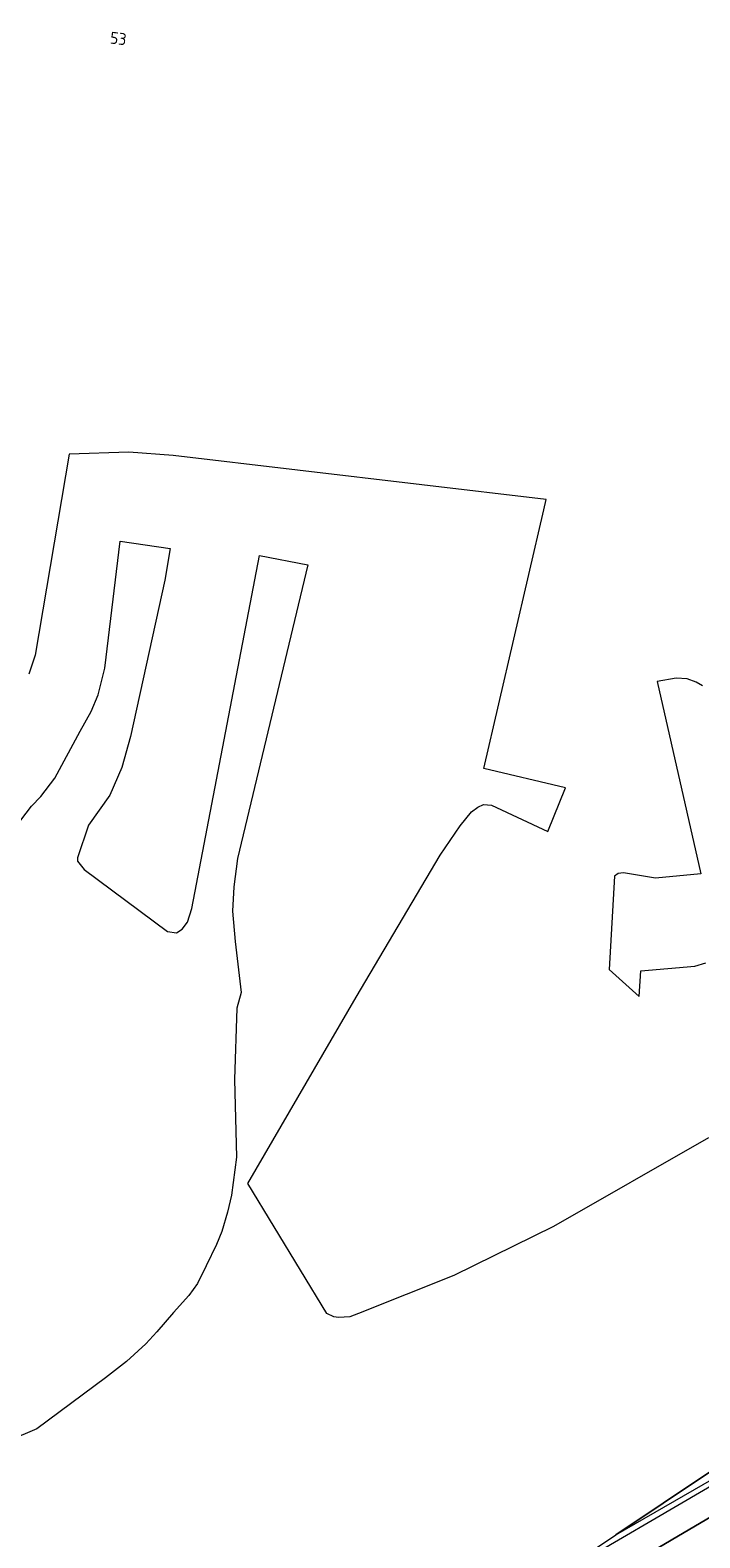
# Model space of a CAD drawing. Extents: x 150256 to 156914, y 461459 to 469481.
# Tile 8 of 256: x 152514 to 152589, y 462435 to 462605. Entities that reach past the tile are written whole.
import ezdxf
from ezdxf.enums import TextEntityAlignment as Align

# ---------------------------------------------------------------- set-up
doc = ezdxf.new("R2010")
doc.units = 0
doc.header["$LTSCALE"] = 0.75
for name, color, linetype, lineweight in [('B-RO-GR-BOS_GEMENGD-GV', 251, 'CONTINUOUS', 13), ('B-RO-GR-BOS_LOOF-GV', 251, 'CONTINUOUS', 13), ('B-RO-GR-STRUIK-GV', 251, 'CONTINUOUS', 13), ('B-RO-IE-TERREINAFSCHEIDING_KUNSTMATIG_HEKWERK-G', 251, 'IE-TERREINAFSCHEIDING-KUNSTMATIG', 18), ('B-RO-OG-BEBOUWING-T18', 1, 'CONTINUOUS', 18), ('B-RO-VH-VERHARDING_HALFVERHARDING-GV', 251, 'CONTINUOUS', 18)]:
    doc.layers.add(name, color=color, linetype=linetype, lineweight=lineweight)
doc.styles.add('NLCS-ISO-M200-T18', font='NLCS-ISO.ttf', dxfattribs={"height": 360})
doc.linetypes.add('IE-TERREINAFSCHEIDING-KUNSTMATIG', pattern='A,4,[82,NLCS.SHX,S=0.75,R=90,X=0,Y=0],4,-2', length=10)

msp = doc.modelspace()

# ---------------------------------------------------------------- linework, layer by layer
at = {"layer": 'B-RO-GR-BOS_GEMENGD-GV'}
for points in [[(152590.448, 462479.836), (152572.956, 462469.829), (152561.682, 462464.266), (152550.909, 462459.983), (152549.942, 462459.624), (152548.657, 462459.543), (152548.122, 462459.624), (152547.345, 462459.998), (152538.431, 462474.666), (152550.678, 462495.699), (152560.16, 462511.739), (152562.391, 462515.07), (152563.674, 462516.634), (152564.397, 462517.164), (152565.057, 462517.464), (152565.944, 462517.38), (152572.296, 462514.404), (152574.296, 462519.328), (152565.092, 462521.517), (152571.837, 462550.747), (152572.114, 462551.911), (152530.012, 462556.885), (152524.98, 462557.235), (152518.25, 462557.028), (152514.424, 462534.312), (152513.689, 462532.189)], [(152512.797, 462515.703), (152513.988, 462517.268), (152515.068, 462518.361), (152516.63, 462520.427), (152519.505, 462525.726), (152520.732, 462527.979), (152521.513, 462529.838), (152522.273, 462532.86), (152524.017, 462547.207), (152529.669, 462546.364), (152529.057, 462542.79), (152525.175, 462525.157), (152524.212, 462521.632), (152522.839, 462518.508), (152520.455, 462515.133), (152519.184, 462511.458), (152519.212, 462511.06), (152519.938, 462510.121), (152529.376, 462503.127), (152530.385, 462502.981), (152531.015, 462503.388), (152531.603, 462504.179), (152532.121, 462505.734), (152539.741, 462545.574), (152545.193, 462544.534), (152537.278, 462511.365), (152536.853, 462508.157), (152536.707, 462505.42), (152536.999, 462501.991), (152537.669, 462496.235), (152537.195, 462494.449), (152536.912, 462486.406), (152537.143, 462477.625), (152536.602, 462473.347), (152536.127, 462471.424), (152535.481, 462469.257), (152534.887, 462467.794), (152533.72, 462465.357), (152532.754, 462463.377), (152531.749, 462462.009), (152530.05, 462460.111), (152528.165, 462457.91), (152526.9, 462456.574), (152524.726, 462454.574), (152522.339, 462452.713), (152514.612, 462446.982), (152499.937, 462440.729)], [(152589.766, 462530.864), (152589.051, 462531.268), (152588.045, 462531.659), (152586.807, 462531.731), (152584.662, 462531.336), (152589.585, 462509.621), (152584.472, 462509.145), (152580.837, 462509.757), (152580.255, 462509.686), (152579.84, 462509.383), (152579.23, 462498.835), (152582.599, 462495.778), (152582.823, 462498.667), (152588.9, 462499.212), (152590.142, 462499.568)]]:
    msp.add_lwpolyline(points, dxfattribs=at)
at = {"layer": 'B-RO-GR-BOS_LOOF-GV'}
msp.add_lwpolyline([(152569.728, 462428.14), (152579.981, 462434.998), (152606.49, 462452.73), (152614.5, 462457.82), (152625.3, 462464.2), (152657.72, 462482.2), (152662.724, 462485.266), (152663.59, 462483.616), (152663.856, 462483.108), (152671.342, 462487.305), (152674.792, 462490.029), (152675.764, 462491.076), (152676.401, 462492.172), (152676.671, 462493.409), (152676.693, 462494.127), (152676.397, 462495.354), (152672.631, 462502.177), (152671.948, 462502.779), (152671.232, 462502.846), (152669.72, 462502.035), (152665.748, 462500)], dxfattribs=at)
at = {"layer": 'B-RO-GR-STRUIK-GV'}
msp.add_lwpolyline([(152579.981, 462434.998), (152594.283, 462443.248), (152614.994, 462455.4), (152663.59, 462483.616), (152662.724, 462485.266), (152657.72, 462482.2), (152625.3, 462464.2), (152614.5, 462457.82), (152606.49, 462452.73)], close=True, dxfattribs=at)
at = {"layer": 'B-RO-IE-TERREINAFSCHEIDING_KUNSTMATIG_HEKWERK-G'}
msp.add_lwpolyline([(152665.306, 462480.345), (152645.857, 462469.186), (152627.765, 462459.079), (152591.519, 462437.532), (152544.422, 462409.795), (152348.329, 462293.497)], dxfattribs=at)
at = {"layer": 'B-RO-VH-VERHARDING_HALFVERHARDING-GV'}
for points in [[(152348.329, 462293.497), (152544.422, 462409.795), (152591.519, 462437.532), (152627.765, 462459.079), (152645.857, 462469.186), (152665.306, 462480.345), (152665.117, 462480.705), (152664.868, 462481.18), (152663.856, 462483.108), (152663.59, 462483.616), (152614.994, 462455.4), (152606.707, 462450.13), (152596.148, 462443.652), (152577.822, 462432.978), (152572.127, 462429.616), (152569.728, 462428.14), (152565.245, 462425.141), (152544.945, 462412.87), (152518.62, 462397.617), (152495.148, 462383.771)], [(152591.519, 462437.532), (152544.422, 462409.795)]]:
    msp.add_lwpolyline(points, dxfattribs=at)

# ---------------------------------------------------------------- texts
at = {"layer": 'B-RO-OG-BEBOUWING-T18', "style": 'NLCS-ISO-M200-T18'}
msp.add_text('53', height=1.35, rotation=353.1, dxfattribs=at).set_placement((152523.81, 462603.951), align=Align.MIDDLE)

doc.saveas('drawing.dxf')
